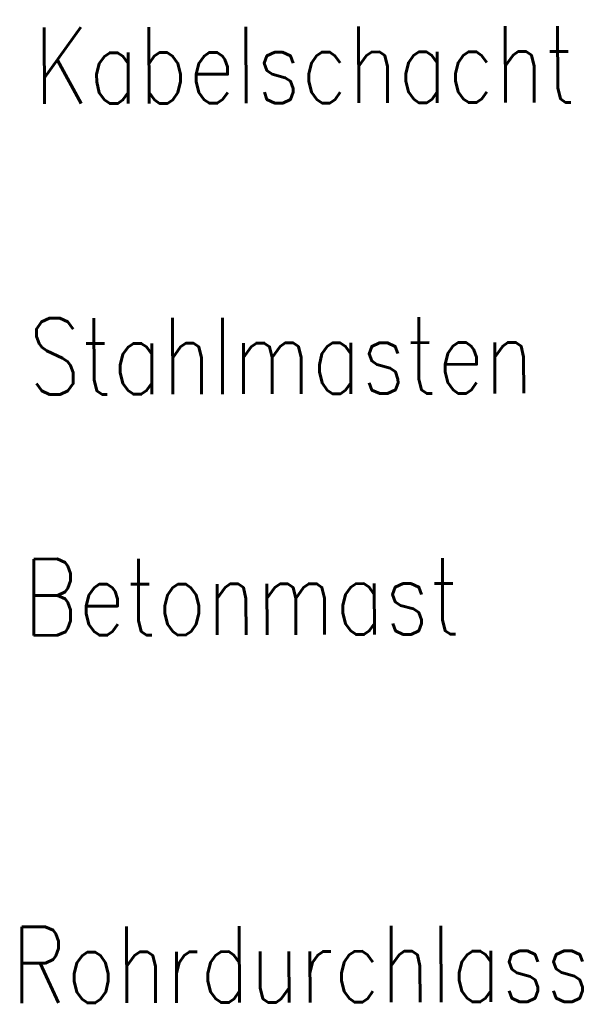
# Model space of a CAD drawing. Extents: x 0 to 1135, y 0 to 594.
# Tile 129 of 153: x 1095 to 1108, y 198 to 221. Entities that reach past the tile are written whole.
import ezdxf

# ---------------------------------------------------------------- set-up
doc = ezdxf.new("R2010")
doc.units = 0
doc.header["$LTSCALE"] = 2
doc.header["$MEASUREMENT"] = 0
doc.linetypes.add('AUSGEZOGEN', pattern=[0])
doc.layers.add('LEGENDE', color=7, linetype='AUSGEZOGEN')
doc.styles.add('ROMANS', font='romans.shx', dxfattribs={"width": 0.8})

msp = doc.modelspace()

# ---------------------------------------------------------------- texts
at = {"layer": 'LEGENDE', "style": 'ROMANS', "width": 0.8}
for s, p in [('Kabelschacht', (1095.558, 219.062)), ('Kabelschacht', (1095.558, 219.062)), ('Stahlmasten', (1095.436, 212.205)), ('Stahlmasten', (1095.436, 212.205)), ('Betonmast', (1095.312, 206.525)), ('Betonmast', (1095.312, 206.525)), ('Rohrdurchlass', (1095.03, 197.854)), ('Rohrdurchlass', (1095.03, 197.854))]:
    msp.add_text(s, height=1.8, rotation=0.1472, dxfattribs=at).set_placement(p)

doc.saveas('drawing.dxf')
